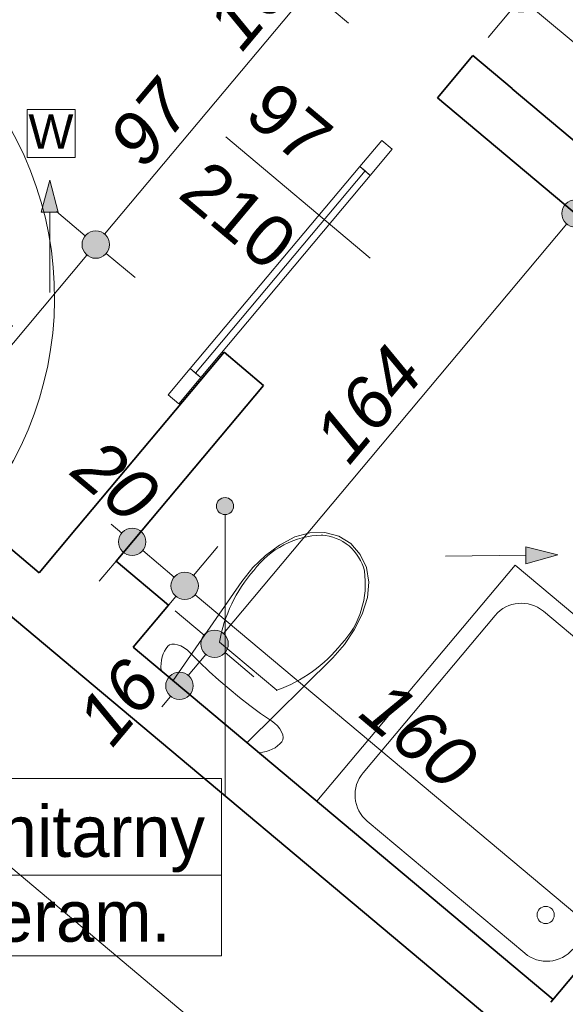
# Model space of a CAD drawing. Header units: millimetres. Extents: x -13944 to 84772, y -78836 to -35317.
# Tile 63 of 85: x 44719 to 46313, y -54922 to -52047. Entities that reach past the tile are written whole.
import ezdxf
from ezdxf.enums import TextEntityAlignment as Align

# ---------------------------------------------------------------- set-up
doc = ezdxf.new("R2010")
doc.units = ezdxf.units.MM
doc.header["$MEASUREMENT"] = 0
for name, color, linetype in [('_podkład', 7, 'Continuous'), ('Elementy modelu - Strefy', 7, 'Continuous'), ('Wymiarowanie - Ogólne', 7, 'Continuous')]:
    doc.layers.add(name, color=color, linetype=linetype)
for name, color, linetype, lineweight in [('_podkład_Nr_pióra__1', 7, 'Continuous', 0), ('Drzwi ArchiCAD_Nr_pióra__1', 7, 'Continuous', 0), ('Instalacje - Went_Klim_Nr_pióra__42', 150, 'Continuous', 13), ('Konstrukcja - Ściany zew_Nr_pióra__6', 7, 'Continuous', 35), ('Metryczki pomieszczeń ArchiCADa_Nr_pióra__1', 7, 'Continuous', 0), ('Wnetrze - Sanitariaty_Nr_pióra__22', 8, 'Continuous', 13), ('Wymiarowanie - Ogólne_Nr_pióra__82', 114, 'Continuous', 13), ('Znaczniki drzwi ArchiCADa_Nr_pióra__1', 7, 'Continuous', 0), ('Znaczniki drzwi ArchiCADa_Nr_pióra__7', 7, 'Continuous', 70)]:
    doc.layers.add(name, color=color, linetype=linetype, lineweight=lineweight)
doc.layers.add('Wnętrze - Umeblowanie_Nr_pióra__234', color=7, linetype='Continuous', lineweight=0, true_color=0x9f9f9f)
doc.styles.add('GENERATED_STYLE_1', font='txt')
doc.styles.add('GENERATED_STYLE_2', font='txt')
doc.styles.add('GENERATED_STYLE_3', font='txt')
doc.dimstyles.new('GENERATED_STYLE__1', dxfattribs={"dimtxt": 150, "dimasz": 152, "dimexe": 0.18, "dimexo": 0, "dimgap": 0.09, "dimtad": 1, "dimlfac": 0.1, "dimzin": 0, "dimdsep": 46, "dimtxsty": 'GENERATED_STYLE_3', "dimblk": 'ARROWHEAD_11', "dimblk1": 'ARROWHEAD_11', "dimblk2": 'ARROWHEAD_11', "dimcen": 0.09, "dimclrd": 114, "dimclre": 114, "dimclrt": 114, "dimazin": 0, "dimtfac": 1, "dimtdec": 4, "dimtmove": 0, "dimatfit": 3, "dimfxl": 1, "dimtolj": 1, "dimtzin": 0, "dimarcsym": 0})

# ---------------------------------------------------------------- blocks, each defined once
blk = doc.blocks.new('Węz. sanitarny_2_29_30', base_point=(43885, -54545.2))
at = {"layer": 'Metryczki pomieszczeń ArchiCADa_Nr_pióra__1', "linetype": 'Continuous'}
for p, q in [((43150.9, -54262.3), (45309.1, -54262.3)), ((43150.9, -54780.9), (43150.9, -54262.3)), ((43885, -54262.3), (43885, -54780.9)), ((45309.1, -54262.3), (45309.1, -54780.9)), ((43187.6, -54288.3), (43848.3, -54288.3)), ((43187.6, -54514.6), (43187.6, -54288.3)), ((43848.3, -54288.3), (43848.3, -54514.6)), ((43848.3, -54514.6), (43187.6, -54514.6)), ((43150.9, -54545.2), (45309.1, -54545.2)), ((45309.1, -54780.9), (43150.9, -54780.9))]:
    blk.add_line(p, q, dxfattribs=at)
at = {"layer": 'Metryczki pomieszczeń ArchiCADa_Nr_pióra__1'}
for tag, height, style, p in [('ROOM_NUMBER', 180, 'GENERATED_STYLE_2', (43517.9, -54390.3)), ('ROOM_NAME', 150, 'GENERATED_STYLE_1', (44597, -54416.8)), ('ROOM_CALC_AREA', 150, 'GENERATED_STYLE_1', (43517.9, -54657.2)), ('floor_f', 150, 'GENERATED_STYLE_1', (44597, -54664.3))]:
    blk.add_attdef(tag, text='', height=height, dxfattribs=dict(at, style=style)).set_placement(p, align=Align.MIDDLE_CENTER)
blk = doc.blocks.new('*D101')
at = {"layer": 'Wymiarowanie - Ogólne_Nr_pióra__82', "linetype": 'Continuous'}
for points in [[(39276.8, -39330.7), (39273.8, -39315.4), (39265.1, -39302.4), (39252.1, -39293.7), (39236.8, -39290.7), (39221.5, -39293.7), (39208.5, -39302.4), (39199.9, -39315.4), (39196.8, -39330.7), (39199.9, -39346), (39208.5, -39359), (39221.5, -39367.6), (39236.8, -39370.7), (39252.1, -39367.6), (39265.1, -39359), (39273.8, -39346)], [(61589.9, -58047.1), (61586.9, -58031.8), (61578.2, -58018.8), (61565.2, -58010.1), (61549.9, -58007.1), (61534.6, -58010.1), (61521.6, -58018.8), (61513, -58031.8), (61509.9, -58047.1), (61513, -58062.4), (61521.6, -58075.4), (61534.6, -58084), (61549.9, -58087.1), (61565.2, -58084), (61578.2, -58075.4), (61586.9, -58062.4)]]:
    blk.add_hatch(color=256, dxfattribs=at).paths.add_polyline_path(points)
for p, q in [((39262.5, -39300), (39333.2, -39215.7)), ((39175.5, -39279.3), (39206.2, -39305)), ((39140.4, -39445.6), (39211.1, -39361.3)), ((39267.5, -39356.4), (61519.3, -58021.4)), ((61575.6, -58016.4), (61646.3, -57932.2)), ((61453.5, -58162), (61524.2, -58077.7)), ((61580.6, -58072.8), (61611.2, -58098.5))]:
    blk.add_line(p, q, dxfattribs=at)
for centre in [(39236.8, -39330.7), (61549.9, -58047.1)]:
    blk.add_circle(centre, 40, dxfattribs=at)
at = {"layer": 'Wymiarowanie - Ogólne_Nr_pióra__82', "insert": (50150.5, -48446), "char_height": 150, "attachment_point": 7, "rotation": 320.0098, "style": 'GENERATED_STYLE_3'}
blk.add_mtext('\\A1;{\\fArial|b0|i1|c238|p38;2 912,5}', dxfattribs=at)
blk = doc.blocks.new('ARROWHEAD_11')
at = {"color": 0, "linetype": 'Continuous', "lineweight": 0}
blk.add_line((0, 0), (-1, 0), dxfattribs=at)
at = {"color": 0, "linetype": 'Continuous', "lineweight": 0, "const_width": 0.25, "flags": 128}
blk.add_lwpolyline([(-0.125, 0, 1), (0.125, 0, 1)], format="xyb", close=True, dxfattribs=at)
blk = doc.blocks.new('*D152')
at = {"layer": 'Wymiarowanie - Ogólne_Nr_pióra__82', "linetype": 'Continuous'}
for points in [[(44190.1, -54066.5), (44187.1, -54051.2), (44178.4, -54038.2), (44165.4, -54029.5), (44150.1, -54026.5), (44134.8, -54029.5), (44121.8, -54038.2), (44113.2, -54051.2), (44110.1, -54066.5), (44113.2, -54081.8), (44121.8, -54094.8), (44134.8, -54103.4), (44150.1, -54106.5), (44165.4, -54103.4), (44178.4, -54094.8), (44187.1, -54081.8)], [(47645.5, -56964.9), (47642.4, -56949.6), (47633.8, -56936.6), (47620.8, -56927.9), (47605.5, -56924.9), (47590.2, -56927.9), (47577.2, -56936.6), (47568.5, -56949.6), (47565.5, -56964.9), (47568.5, -56980.2), (47577.2, -56993.2), (47590.2, -57001.8), (47605.5, -57004.9), (47620.8, -57001.8), (47633.8, -56993.2), (47642.4, -56980.2)]]:
    blk.add_hatch(color=256, dxfattribs=at).paths.add_polyline_path(points)
for p, q in [((44175.8, -54035.8), (44246.5, -53951.6)), ((44053.7, -54181.4), (44124.4, -54097.1)), ((44180.8, -54092.2), (47574.8, -56939.2))]:
    blk.add_line(p, q, dxfattribs=at)
for centre in [(44150.1, -54066.5), (47605.5, -56964.9)]:
    blk.add_circle(centre, 40, dxfattribs=at)
at = {"layer": 'Wymiarowanie - Ogólne_Nr_pióra__82', "insert": (45766.3, -55383), "char_height": 150, "attachment_point": 7, "rotation": 320.0098, "style": 'GENERATED_STYLE_3'}
blk.add_mtext('\\A1;{\\fArial|b0|i1|c238|p38;451}', dxfattribs=at)
blk = doc.blocks.new('*D175')
at = {"layer": 'Wymiarowanie - Ogólne_Nr_pióra__82', "linetype": 'Continuous'}
for points in [[(42876.9, -54029.4), (42873.8, -54014.1), (42865.1, -54001.1), (42852.2, -53992.4), (42836.9, -53989.4), (42821.6, -53992.4), (42808.6, -54001.1), (42799.9, -54014.1), (42796.9, -54029.4), (42799.9, -54044.7), (42808.6, -54057.7), (42821.6, -54066.3), (42836.9, -54069.4), (42852.2, -54066.3), (42865.1, -54057.7), (42873.8, -54044.7)], [(45221.3, -55995.9), (45218.3, -55980.6), (45209.6, -55967.6), (45196.6, -55958.9), (45181.3, -55955.9), (45166, -55958.9), (45153, -55967.6), (45144.3, -55980.6), (45141.3, -55995.9), (45144.3, -56011.2), (45153, -56024.2), (45166, -56032.9), (45181.3, -56035.9), (45196.6, -56032.9), (45209.6, -56024.2), (45218.3, -56011.2)]]:
    blk.add_hatch(color=256, dxfattribs=at).paths.add_polyline_path(points)
for p, q in [((42867.5, -54055.1), (45150.7, -55970.2)), ((45207, -55965.3), (45277.7, -55881))]:
    blk.add_line(p, q, dxfattribs=at)
for centre in [(42836.9, -54029.4), (45181.3, -55995.9)]:
    blk.add_circle(centre, 40, dxfattribs=at)
at = {"layer": 'Wymiarowanie - Ogólne_Nr_pióra__82', "insert": (43897.5, -54879.9), "char_height": 150, "attachment_point": 7, "rotation": 320.0098, "style": 'GENERATED_STYLE_3'}
blk.add_mtext('\\A1;{\\fArial|b0|i1|c238|p38;306}', dxfattribs=at)
blk = doc.blocks.new('*D472')
at = {"layer": 'Wymiarowanie - Ogólne_Nr_pióra__82', "linetype": 'Continuous'}
for points in [[(45173.7, -51104.5), (45170.6, -51089.2), (45161.9, -51076.2), (45149, -51067.5), (45133.7, -51064.5), (45118.3, -51067.5), (45105.4, -51076.2), (45096.7, -51089.2), (45093.7, -51104.5), (45096.7, -51119.8), (45105.4, -51132.8), (45118.3, -51141.4), (45133.7, -51144.5), (45149, -51141.4), (45161.9, -51132.8), (45170.6, -51119.8)], [(46223.3, -51985), (46220.3, -51969.7), (46211.6, -51956.7), (46198.6, -51948), (46183.3, -51945), (46168, -51948), (46155, -51956.7), (46146.4, -51969.7), (46143.3, -51985), (46146.4, -52000.3), (46155, -52013.2), (46168, -52021.9), (46183.3, -52025), (46198.6, -52021.9), (46211.6, -52013.2), (46220.3, -52000.3)]]:
    blk.add_hatch(color=256, dxfattribs=at).paths.add_polyline_path(points)
for p, q in [((45159.4, -51073.8), (45230.1, -50989.6)), ((45037.3, -51219.4), (45107.9, -51135.1)), ((45164.3, -51130.2), (46152.7, -51959.3)), ((46209, -51954.3), (46279.7, -51870)), ((46086.9, -52099.9), (46157.6, -52015.6))]:
    blk.add_line(p, q, dxfattribs=at)
for centre in [(45133.7, -51104.5), (46183.3, -51985)]:
    blk.add_circle(centre, 40, dxfattribs=at)
at = {"layer": 'Wymiarowanie - Ogólne_Nr_pióra__82', "insert": (45547, -51412), "char_height": 150, "attachment_point": 7, "rotation": 320.0098, "style": 'GENERATED_STYLE_3'}
blk.add_mtext('\\A1;{\\fArial|b0|i1|c238|p38;137}', dxfattribs=at)
blk = doc.blocks.new('*D473')
at = {"layer": 'Wymiarowanie - Ogólne_Nr_pióra__82', "linetype": 'Continuous'}
for points in [[(46223.3, -51985), (46220.3, -51969.7), (46211.6, -51956.7), (46198.6, -51948), (46183.3, -51945), (46168, -51948), (46155, -51956.7), (46146.4, -51969.7), (46143.3, -51985), (46146.4, -52000.3), (46155, -52013.2), (46168, -52021.9), (46183.3, -52025), (46198.6, -52021.9), (46211.6, -52013.2), (46220.3, -52000.3)], [(47717.3, -53238.1), (47714.3, -53222.8), (47705.6, -53209.9), (47692.6, -53201.2), (47677.3, -53198.1), (47662, -53201.2), (47649, -53209.9), (47640.4, -53222.8), (47637.3, -53238.1), (47640.4, -53253.5), (47649, -53266.4), (47662, -53275.1), (47677.3, -53278.1), (47692.6, -53275.1), (47705.6, -53266.4), (47714.3, -53253.5)]]:
    blk.add_hatch(color=256, dxfattribs=at).paths.add_polyline_path(points)
for p, q in [((46086.9, -52099.9), (46157.6, -52015.6)), ((46214, -52010.7), (47646.7, -53212.4)), ((47703, -53207.5), (47773.7, -53123.2)), ((47580.9, -53353.1), (47651.6, -53268.8))]:
    blk.add_line(p, q, dxfattribs=at)
blk.add_circle((47677.3, -53238.1), 40, dxfattribs=at)
at = {"layer": 'Wymiarowanie - Ogólne_Nr_pióra__82', "char_height": 150, "attachment_point": 7, "rotation": 320.0098, "style": 'GENERATED_STYLE_3'}
for s, insert in [('\\A1;{\\fArial|b0|i1|c238|p38;195}', (46731.6, -52405.7)), ('\\A1;{\\fArial|b0|i1|c238|p38;12}', (47491.5, -53043.1))]:
    blk.add_mtext(s, dxfattribs=dict(at, insert=insert))
blk = doc.blocks.new('*D483')
at = {"layer": 'Wymiarowanie - Ogólne_Nr_pióra__82', "linetype": 'Continuous'}
for points in [[(44981.4, -52704.1), (44978.4, -52688.8), (44969.7, -52675.8), (44956.7, -52667.1), (44941.4, -52664.1), (44926.1, -52667.1), (44913.1, -52675.8), (44904.5, -52688.8), (44901.4, -52704.1), (44904.5, -52719.4), (44913.1, -52732.4), (44926.1, -52741.1), (44941.4, -52744.1), (44956.7, -52741.1), (44969.7, -52732.4), (44978.4, -52719.4)], [(44441.6, -53347.7), (44438.5, -53332.4), (44429.9, -53319.4), (44416.9, -53310.7), (44401.6, -53307.7), (44386.3, -53310.7), (44373.3, -53319.4), (44364.6, -53332.4), (44361.6, -53347.7), (44364.6, -53363), (44373.3, -53376), (44386.3, -53384.6), (44401.6, -53387.7), (44416.9, -53384.6), (44429.9, -53376), (44438.5, -53363)]]:
    blk.add_hatch(color=256, dxfattribs=at).paths.add_polyline_path(points)
for p, q in [((44910.8, -52678.4), (44826.5, -52607.7)), ((44427.3, -53317), (44915.7, -52734.8)), ((45056.3, -52800.5), (44972.1, -52729.8)), ((44370.9, -53322), (44286.7, -53251.3)), ((44350.2, -53409), (44375.9, -53378.3)), ((44516.5, -53444.1), (44432.2, -53373.4))]:
    blk.add_line(p, q, dxfattribs=at)
for centre in [(44941.4, -52704.1), (44401.6, -53347.7)]:
    blk.add_circle(centre, 40, dxfattribs=at)
at = {"layer": 'Wymiarowanie - Ogólne_Nr_pióra__82', "insert": (44575.4, -53093.8), "char_height": 150, "attachment_point": 7, "rotation": 50.0098, "style": 'GENERATED_STYLE_3'}
blk.add_mtext('\\A1;{\\fArial|b0|i1|c238|p38;84}', dxfattribs=at)
blk = doc.blocks.new('*D484')
at = {"layer": 'Wymiarowanie - Ogólne_Nr_pióra__82', "linetype": 'Continuous'}
for points in [[(45604.8, -51961), (45601.7, -51945.6), (45593.1, -51932.7), (45580.1, -51924), (45564.8, -51921), (45549.5, -51924), (45536.5, -51932.7), (45527.8, -51945.6), (45524.8, -51961), (45527.8, -51976.3), (45536.5, -51989.2), (45549.5, -51997.9), (45564.8, -52001), (45580.1, -51997.9), (45593.1, -51989.2), (45601.7, -51976.3)], [(44981.4, -52704.1), (44978.4, -52688.8), (44969.7, -52675.8), (44956.7, -52667.1), (44941.4, -52664.1), (44926.1, -52667.1), (44913.1, -52675.8), (44904.5, -52688.8), (44901.4, -52704.1), (44904.5, -52719.4), (44913.1, -52732.4), (44926.1, -52741.1), (44941.4, -52744.1), (44956.7, -52741.1), (44969.7, -52732.4), (44978.4, -52719.4)]]:
    blk.add_hatch(color=256, dxfattribs=at).paths.add_polyline_path(points)
for p, q in [((45534.1, -51935.2), (45449.8, -51864.6)), ((44967.1, -52673.5), (45539.1, -51991.6)), ((45679.7, -52057.4), (45595.4, -51986.7)), ((45056.3, -52800.5), (44972.1, -52729.8))]:
    blk.add_line(p, q, dxfattribs=at)
blk.add_circle((45564.8, -51961), 40, dxfattribs=at)
at = {"layer": 'Wymiarowanie - Ogólne_Nr_pióra__82', "char_height": 150, "attachment_point": 7, "rotation": 50.0098, "style": 'GENERATED_STYLE_3'}
for s, insert in [('\\A1;{\\fArial|b0|i1|c238|p38;16}', (45369.8, -52146.7)), ('\\A1;{\\fArial|b0|i1|c238|p38;97}', (45083.8, -52487.7))]:
    blk.add_mtext(s, dxfattribs=dict(at, insert=insert))
blk = doc.blocks.new('*D485')
at = {"layer": 'Wymiarowanie - Ogólne_Nr_pióra__82', "linetype": 'Continuous'}
for points in [[(45708, -51837.9), (45705, -51822.6), (45696.3, -51809.6), (45683.3, -51800.9), (45668, -51797.9), (45652.7, -51800.9), (45639.7, -51809.6), (45631.1, -51822.6), (45628, -51837.9), (45631.1, -51853.2), (45639.7, -51866.2), (45652.7, -51874.8), (45668, -51877.9), (45683.3, -51874.8), (45696.3, -51866.2), (45705, -51853.2)], [(45604.8, -51961), (45601.7, -51945.6), (45593.1, -51932.7), (45580.1, -51924), (45564.8, -51921), (45549.5, -51924), (45536.5, -51932.7), (45527.8, -51945.6), (45524.8, -51961), (45527.8, -51976.3), (45536.5, -51989.2), (45549.5, -51997.9), (45564.8, -52001), (45580.1, -51997.9), (45593.1, -51989.2), (45601.7, -51976.3)]]:
    blk.add_hatch(color=256, dxfattribs=at).paths.add_polyline_path(points)
for p, q in [((45637.4, -51812.2), (45553.1, -51741.5)), ((45590.5, -51930.3), (45642.3, -51868.5)), ((45782.9, -51934.3), (45698.7, -51863.6))]:
    blk.add_line(p, q, dxfattribs=at)
blk.add_circle((45668, -51837.9), 40, dxfattribs=at)
blk = doc.blocks.new('*D486')
at = {"layer": 'Wymiarowanie - Ogólne_Nr_pióra__82', "linetype": 'Continuous'}
for points in [[(47622.7, -49555.2), (47619.7, -49539.9), (47611, -49526.9), (47598.1, -49518.2), (47582.7, -49515.2), (47567.4, -49518.2), (47554.5, -49526.9), (47545.8, -49539.9), (47542.7, -49555.2), (47545.8, -49570.5), (47554.5, -49583.5), (47567.4, -49592.1), (47582.7, -49595.2), (47598.1, -49592.1), (47611, -49583.5), (47619.7, -49570.5)], [(45708, -51837.9), (45705, -51822.6), (45696.3, -51809.6), (45683.3, -51800.9), (45668, -51797.9), (45652.7, -51800.9), (45639.7, -51809.6), (45631.1, -51822.6), (45628, -51837.9), (45631.1, -51853.2), (45639.7, -51866.2), (45652.7, -51874.8), (45668, -51877.9), (45683.3, -51874.8), (45696.3, -51866.2), (45705, -51853.2)]]:
    blk.add_hatch(color=256, dxfattribs=at).paths.add_polyline_path(points)
for p, q in [((47552.1, -49529.5), (47467.8, -49458.8)), ((47608.4, -49524.5), (47634.2, -49493.9)), ((47697.7, -49651.6), (47613.4, -49580.9)), ((45693.7, -51807.2), (47557, -49585.8))]:
    blk.add_line(p, q, dxfattribs=at)
blk.add_circle((47582.7, -49555.2), 40, dxfattribs=at)
at = {"layer": 'Wymiarowanie - Ogólne_Nr_pióra__82', "insert": (46492.7, -50808.1), "char_height": 150, "attachment_point": 7, "rotation": 50.0098, "style": 'GENERATED_STYLE_3'}
blk.add_mtext('\\A1;{\\fArial|b0|i1|c238|p38;298}', dxfattribs=at)
blk = doc.blocks.new('*D487')
at = {"layer": 'Wymiarowanie - Ogólne_Nr_pióra__82', "linetype": 'Continuous'}
for points in [[(45087.9, -53571.9), (45084.9, -53556.6), (45076.2, -53543.7), (45063.2, -53535), (45047.9, -53531.9), (45032.6, -53535), (45019.6, -53543.7), (45011, -53556.6), (45007.9, -53571.9), (45011, -53587.3), (45019.6, -53600.2), (45032.6, -53608.9), (45047.9, -53611.9), (45063.2, -53608.9), (45076.2, -53600.2), (45084.9, -53587.3)], [(45241.2, -53700.5), (45238.1, -53685.2), (45229.4, -53672.2), (45216.5, -53663.5), (45201.2, -53660.5), (45185.9, -53663.5), (45172.9, -53672.2), (45164.2, -53685.2), (45161.2, -53700.5), (45164.2, -53715.8), (45172.9, -53728.8), (45185.9, -53737.4), (45201.2, -53740.5), (45216.5, -53737.4), (45229.4, -53728.8), (45238.1, -53715.8)]]:
    blk.add_hatch(color=256, dxfattribs=at).paths.add_polyline_path(points)
for p, q in [((45073.6, -53541.3), (45144.3, -53457)), ((44986.6, -53520.5), (45017.3, -53546.2)), ((44951.5, -53686.9), (45022.2, -53602.6)), ((45078.6, -53597.6), (45170.5, -53674.8)), ((45226.9, -53669.8), (45297.6, -53585.6)), ((45104.8, -53815.4), (45175.5, -53731.1))]:
    blk.add_line(p, q, dxfattribs=at)
for centre in [(45047.9, -53571.9), (45201.2, -53700.5)]:
    blk.add_circle(centre, 40, dxfattribs=at)
at = {"layer": 'Wymiarowanie - Ogólne_Nr_pióra__82', "insert": (44862.1, -53376.9), "char_height": 150, "attachment_point": 7, "rotation": 320.0098, "style": 'GENERATED_STYLE_3'}
blk.add_mtext('\\A1;{\\fArial|b0|i1|c238|p38;20}', dxfattribs=at)
blk = doc.blocks.new('*D488')
at = {"layer": 'Wymiarowanie - Ogólne_Nr_pióra__82', "linetype": 'Continuous'}
for points in [[(45241.2, -53700.5), (45238.1, -53685.2), (45229.4, -53672.2), (45216.5, -53663.5), (45201.2, -53660.5), (45185.9, -53663.5), (45172.9, -53672.2), (45164.2, -53685.2), (45161.2, -53700.5), (45164.2, -53715.8), (45172.9, -53728.8), (45185.9, -53737.4), (45201.2, -53740.5), (45216.5, -53737.4), (45229.4, -53728.8), (45238.1, -53715.8)], [(46467, -54728.7), (46464, -54713.4), (46455.3, -54700.4), (46442.3, -54691.8), (46427, -54688.7), (46411.7, -54691.8), (46398.7, -54700.4), (46390.1, -54713.4), (46387, -54728.7), (46390.1, -54744), (46398.7, -54757), (46411.7, -54765.7), (46427, -54768.7), (46442.3, -54765.7), (46455.3, -54757), (46464, -54744)]]:
    blk.add_hatch(color=256, dxfattribs=at).paths.add_polyline_path(points)
for p, q in [((45231.8, -53726.2), (46396.4, -54703)), ((46452.7, -54698.1), (46523.4, -54613.8)), ((46330.6, -54843.6), (46401.3, -54759.4)), ((46457.7, -54754.4), (46488.3, -54780.1))]:
    blk.add_line(p, q, dxfattribs=at)
blk.add_circle((46427, -54728.7), 40, dxfattribs=at)
at = {"layer": 'Wymiarowanie - Ogólne_Nr_pióra__82', "insert": (45702.6, -54081.9), "char_height": 150, "attachment_point": 7, "rotation": 320.0098, "style": 'GENERATED_STYLE_3'}
blk.add_mtext('\\A1;{\\fArial|b0|i1|c238|p38;160}', dxfattribs=at)
blk = doc.blocks.new('*D489')
at = {"layer": 'Wymiarowanie - Ogólne_Nr_pióra__82', "linetype": 'Continuous'}
for points in [[(45328.5, -53869.7), (45325.4, -53854.4), (45316.8, -53841.4), (45303.8, -53832.8), (45288.5, -53829.7), (45273.2, -53832.8), (45260.2, -53841.4), (45251.5, -53854.4), (45248.5, -53869.7), (45251.5, -53885), (45260.2, -53898), (45273.2, -53906.7), (45288.5, -53909.7), (45303.8, -53906.7), (45316.8, -53898), (45325.4, -53885)], [(45225.7, -53992.3), (45222.6, -53977), (45213.9, -53964), (45201, -53955.4), (45185.7, -53952.3), (45170.4, -53955.4), (45157.4, -53964), (45148.7, -53977), (45145.7, -53992.3), (45148.7, -54007.6), (45157.4, -54020.6), (45170.4, -54029.3), (45185.7, -54032.3), (45201, -54029.3), (45213.9, -54020.6), (45222.6, -54007.6)]]:
    blk.add_hatch(color=256, dxfattribs=at).paths.add_polyline_path(points)
for p, q in [((45257.8, -53844), (45173.6, -53773.3)), ((45155, -53966.6), (45070.7, -53895.9)), ((45403.4, -53966.1), (45319.1, -53895.4)), ((45211.4, -53961.7), (45262.8, -53900.4)), ((45134.2, -54053.6), (45160, -54023)), ((45300.6, -54088.7), (45216.3, -54018))]:
    blk.add_line(p, q, dxfattribs=at)
for centre in [(45288.5, -53869.7), (45185.7, -53992.3)]:
    blk.add_circle(centre, 40, dxfattribs=at)
at = {"layer": 'Wymiarowanie - Ogólne_Nr_pióra__82', "insert": (44990.7, -54178.1), "char_height": 150, "attachment_point": 7, "rotation": 50.0098, "style": 'GENERATED_STYLE_3'}
blk.add_mtext('\\A1;{\\fArial|b0|i1|c238|p38;16}', dxfattribs=at)
blk = doc.blocks.new('*D490')
at = {"layer": 'Wymiarowanie - Ogólne_Nr_pióra__82', "linetype": 'Continuous'}
for points in [[(46382.4, -52613.3), (46379.4, -52597.9), (46370.7, -52585), (46357.7, -52576.3), (46342.4, -52573.3), (46327.1, -52576.3), (46314.1, -52585), (46305.5, -52597.9), (46302.4, -52613.3), (46305.5, -52628.6), (46314.1, -52641.5), (46327.1, -52650.2), (46342.4, -52653.3), (46357.7, -52650.2), (46370.7, -52641.5), (46379.4, -52628.6)], [(45328.5, -53869.7), (45325.4, -53854.4), (45316.8, -53841.4), (45303.8, -53832.8), (45288.5, -53829.7), (45273.2, -53832.8), (45260.2, -53841.4), (45251.5, -53854.4), (45248.5, -53869.7), (45251.5, -53885), (45260.2, -53898), (45273.2, -53906.7), (45288.5, -53909.7), (45303.8, -53906.7), (45316.8, -53898), (45325.4, -53885)]]:
    blk.add_hatch(color=256, dxfattribs=at).paths.add_polyline_path(points)
for p, q in [((46311.8, -52587.6), (46227.5, -52516.9)), ((46368.1, -52582.6), (46393.8, -52552)), ((45314.2, -53839.1), (46316.7, -52643.9)), ((46457.4, -52709.7), (46373.1, -52639)), ((45403.4, -53966.1), (45319.1, -53895.4))]:
    blk.add_line(p, q, dxfattribs=at)
blk.add_circle((46342.4, -52613.3), 40, dxfattribs=at)
at = {"layer": 'Wymiarowanie - Ogólne_Nr_pióra__82', "insert": (45682.7, -53353), "char_height": 150, "attachment_point": 7, "rotation": 50.0098, "style": 'GENERATED_STYLE_3'}
blk.add_mtext('\\A1;{\\fArial|b0|i1|c238|p38;164}', dxfattribs=at)

msp = doc.modelspace()

# ---------------------------------------------------------------- hatches: boundary and pattern name
at = {"layer": '_podkład', "linetype": 'Continuous', "lineweight": 0, "true_color": 0x000000}
msp.add_hatch(color=18, dxfattribs=at).paths.add_polyline_path([(45343.925, -53467.52), (45342.022, -53457.953), (45336.603, -53449.842), (45328.492, -53444.423), (45318.925, -53442.52), (45309.358, -53444.423), (45301.247, -53449.842), (45295.828, -53457.953), (45293.925, -53467.52), (45295.828, -53477.087), (45301.247, -53485.198), (45309.358, -53490.617), (45318.925, -53492.52), (45328.492, -53490.617), (45336.603, -53485.198), (45342.022, -53477.087)])
at = {"layer": 'Instalacje - Went_Klim_Nr_pióra__42', "linetype": 'Continuous'}
for points in [[(44806.927, -52516.316), (44781.927, -52609.617), (44831.927, -52609.617)], [(46290.469, -53610.16), (46196.925, -53586.085), (46197.42, -53636.082)]]:
    msp.add_hatch(color=256, dxfattribs=at).paths.add_polyline_path(points)

# ---------------------------------------------------------------- linework, layer by layer
at = {"layer": '_podkład_Nr_pióra__1', "linetype": 'Continuous'}
msp.add_line((45318.925, -54312.937), (45318.925, -53492.52), dxfattribs=at)
msp.add_circle((45318.925, -53467.52), 25, dxfattribs=at)
at = {"layer": 'Drzwi ArchiCAD_Nr_pióra__1', "linetype": 'Continuous'}
for p, q in [((45776.67, -52399.739), (45712.404, -52476.354)), ((45807.316, -52425.445), (45776.67, -52399.739)), ((45743.05, -52502.06), (45807.316, -52425.445)), ((45712.404, -52476.354), (45217.573, -53066.276)), ((45727.727, -52489.207), (45712.404, -52476.354)), ((45712.404, -52476.354), (45743.05, -52502.06)), ((45232.896, -53079.129), (45727.727, -52489.207)), ((45727.727, -52489.207), (45232.896, -53079.129)), ((45727.727, -52489.207), (45232.896, -53079.129)), ((45248.219, -53091.982), (45743.05, -52502.06)), ((45743.05, -52502.06), (45727.727, -52489.207)), ((45217.573, -53066.276), (45153.307, -53142.891)), ((45183.953, -53168.598), (45248.219, -53091.982)), ((45217.573, -53066.276), (45232.896, -53079.129)), ((45248.219, -53091.982), (45217.573, -53066.276)), ((45232.896, -53079.129), (45248.219, -53091.982)), ((45153.307, -53142.891), (45183.953, -53168.598))]:
    msp.add_line(p, q, dxfattribs=at)
msp.add_arc((43817.222, -52857.513), 1004, 320.009795, 50.009795, dxfattribs=at)
at = {"layer": 'Instalacje - Went_Klim_Nr_pióra__42', "linetype": 'Continuous'}
for p, q in [((44741.555, -52309.349), (44881.555, -52309.349)), ((44741.555, -52449.349), (44741.555, -52309.349)), ((44881.555, -52309.349), (44881.555, -52449.349)), ((44881.555, -52449.349), (44741.555, -52449.349)), ((44806.927, -52516.316), (44781.927, -52609.617)), ((44806.927, -52516.316), (44831.927, -52609.617)), ((44831.927, -52609.617), (44781.927, -52609.617)), ((44806.927, -52844.008), (44806.927, -52609.617)), ((46290.469, -53610.16), (46196.925, -53586.085)), ((46197.42, -53636.082), (46196.925, -53586.085)), ((45962.793, -53613.403), (46197.173, -53611.084)), ((46290.469, -53610.16), (46197.42, -53636.082))]:
    msp.add_line(p, q, dxfattribs=at)
at = {"layer": 'Konstrukcja - Ściany zew_Nr_pióra__6', "linetype": 'Continuous'}
for p, q in [((45939.678, -52275.427), (46054.601, -52371.826)), ((45316.315, -53018.58), (45431.238, -53114.979))]:
    msp.add_line(p, q, dxfattribs=at)
at = {"layer": 'Konstrukcja - Ściany zew_Nr_pióra__6', "linetype": 'Continuous', "flags": 128}
for points in [[(46042.924, -52152.341), (45939.678, -52275.427)], [(46157.847, -52248.74), (46042.924, -52152.341)], [(46157.426, -52249.241), (46157.847, -52248.74)], [(47536.504, -53406.023), (46157.426, -52249.241)], [(46054.601, -52371.826), (47433.679, -53528.608)], [(45316.315, -53018.58), (44885.735, -53531.903)], [(45000.658, -53628.302), (45431.238, -53114.979)], [(44776.484, -53662.15), (44607.893, -53520.735)], [(44885.735, -53531.903), (44776.484, -53662.15)], [(47427.252, -53536.269), (46270.485, -54915.33)], [(45153.889, -53756.833), (45000.658, -53628.302)], [(44680.085, -53777.073), (46174.086, -55030.253)], [(45051.064, -53879.418), (45153.889, -53756.833)], [(46276.911, -54907.669), (45051.064, -53879.418)], [(46270.485, -54915.33), (46276.911, -54907.669)]]:
    msp.add_lwpolyline(points, dxfattribs=at)
at = {"layer": 'Wnetrze - Sanitariaty_Nr_pióra__22', "linetype": 'Continuous'}
for p, q in [((45523.124, -53557.37), (45566.639, -53545.323)), ((45566.639, -53545.323), (45610.283, -53544.709)), ((45610.283, -53544.709), (45651.175, -53555.569)), ((45478.386, -53581.108), (45523.124, -53557.37)), ((45651.175, -53555.569), (45686.62, -53577.186)), ((45686.62, -53577.186), (45714.074, -53608.329)), ((45436.911, -53611.25), (45478.386, -53581.108)), ((45681.068, -53583.805), (45681.067, -53583.805)), ((45714.074, -53608.329), (45731.882, -53646.708)), ((45399.709, -53647.062), (45436.911, -53611.25)), ((45367.683, -53687.674), (45399.709, -53647.062)), ((45725.954, -53656.45), (45725.954, -53656.451)), ((45731.882, -53646.708), (45738.871, -53689.793)), ((45167.311, -53976.926), (45367.683, -53687.674)), ((45738.871, -53689.793), (45734.578, -53734.741)), ((45734.578, -53734.741), (45718.986, -53782.926)), ((45718.986, -53782.926), (45696.521, -53829.012)), ((45696.521, -53829.012), (45667.727, -53871.878)), ((45386.526, -53934.947), (45303.06, -53864.935)), ((45138.603, -53898.905), (45142.297, -53890.711)), ((45142.297, -53890.711), (45146.773, -53883.095)), ((45146.773, -53883.095), (45152.016, -53876.083)), ((45152.016, -53876.083), (45156.89, -53872.269)), ((45156.89, -53872.269), (45163.49, -53870.29)), ((45163.49, -53870.29), (45171.496, -53870.242)), ((45171.496, -53870.242), (45180.516, -53872.127)), ((45180.516, -53872.127), (45190.109, -53875.854)), ((45190.109, -53875.854), (45199.808, -53881.241)), ((45199.808, -53881.241), (45209.139, -53888.024)), ((45209.139, -53888.024), (45217.647, -53895.872)), ((45217.647, -53895.872), (45244.691, -53923.203)), ((45667.727, -53871.878), (45633.307, -53910.481)), ((45132.333, -53926.665), (45133.613, -53916.913)), ((45133.613, -53916.913), (45135.705, -53907.649)), ((45135.705, -53907.649), (45138.603, -53898.905)), ((45244.691, -53923.203), (45272.608, -53949.947)), ((45633.307, -53910.481), (45383.328, -54158.123)), ((45131.87, -53936.871), (45132.333, -53926.665)), ((45132.226, -53947.497), (45131.87, -53936.871)), ((45418.412, -54187.553), (45132.226, -53947.497)), ((45272.608, -53949.947), (45301.328, -53976.037)), ((45469.992, -54004.959), (45386.526, -53934.947)), ((45383.328, -54158.123), (45167.311, -53976.926)), ((45301.328, -53976.037), (45330.779, -54001.407)), ((45330.779, -54001.407), (45360.887, -54025.995)), ((45360.887, -54025.995), (45391.576, -54049.738)), ((45391.576, -54049.738), (45422.769, -54072.576)), ((45422.769, -54072.576), (45454.388, -54094.453)), ((45454.388, -54094.453), (45463.597, -54101.465)), ((45463.597, -54101.465), (45471.9, -54109.473)), ((45471.9, -54109.473), (45478.892, -54118.087)), ((45478.892, -54118.087), (45484.231, -54126.886)), ((45484.231, -54126.886), (45487.657, -54135.44)), ((45485.294, -54155.639), (45479.301, -54162.023)), ((45488.201, -54150.176), (45485.294, -54155.639)), ((45487.657, -54135.44), (45489.002, -54143.332)), ((45489.002, -54143.332), (45488.201, -54150.176)), ((45438.908, -54183.823), (45428.938, -54186.054)), ((45448.288, -54180.866), (45438.908, -54183.823)), ((45457.047, -54177.193), (45448.288, -54180.866)), ((45465.153, -54172.818), (45457.047, -54177.193)), ((45472.58, -54167.755), (45465.153, -54172.818)), ((45479.301, -54162.023), (45472.58, -54167.755)), ((45428.938, -54186.054), (45418.412, -54187.553))]:
    msp.add_line(p, q, dxfattribs=at)
for centre, radius, start, end in [((45608.829, -53809.129), 256.976, 91.585296, 143.204947), ((45592.614, -53690.521), 138.565, 50.345381, 86.232598), ((45591.371, -53689.474), 138.562, 13.786983, 49.674201), ((45722.37, -53936.172), 425.383, 138.655864, 170.358029), ((45471.748, -53694.144), 256.976, 316.814642, 8.434293), ((45326.888, -53604.439), 425.383, 289.66156, 321.363725)]:
    msp.add_arc(centre, radius, start, end, dxfattribs=at)
for p in [(45601.72, -53552.242), (45403.111, -53655.26), (45659.062, -53869.954), (45469.992, -54004.959)]:
    msp.add_point(p, dxfattribs=at)
at = {"layer": 'Wnętrze - Umeblowanie_Nr_pióra__234', "linetype": 'Continuous'}
for p, q in [((45587.372, -54329.278), (46165.763, -53639.739)), ((46165.763, -53639.739), (46855.302, -54218.13)), ((46248.554, -53774.445), (46708.246, -54160.039)), ((45722.078, -54246.487), (46107.672, -53786.795)), ((46855.302, -54218.13), (46276.911, -54907.669)), ((46276.911, -54907.669), (45587.372, -54329.278)), ((46194.121, -54772.962), (45734.428, -54387.368))]:
    msp.add_line(p, q, dxfattribs=at)
msp.add_circle((46255.299, -54661.127), 25, dxfattribs=at)
for centre, start, end in [((46184.288, -53851.06), 50.009795, 140.009795), ((45798.694, -54310.753), 140.009795, 230.009795), ((46258.386, -54696.347), 230.009795, 320.009795)]:
    msp.add_arc(centre, 100, start, end, dxfattribs=at)
at = {"layer": 'Znaczniki drzwi ArchiCADa_Nr_pióra__1', "linetype": 'Continuous'}
msp.add_line((45321.535, -52389.941), (45742.92, -52743.402), dxfattribs=at)

# ---------------------------------------------------------------- block references
at = {"layer": 'Elementy modelu - Strefy', "linetype": 'Continuous'}
ref = msp.add_blockref('Węz. sanitarny_2_29_30', (43884.962, -54545.195), dxfattribs=at)
ref.add_attrib('ROOM_NAME', 'Węz. sanitarny', dxfattribs={"layer": 'Metryczki pomieszczeń ArchiCADa_Nr_pióra__1', "color": 7, "height": 150, "style": 'GENERATED_STYLE_1'}).set_placement((44597.043, -54416.792), align=Align.MIDDLE_CENTER)
ref.add_attrib('ROOM_NUMBER', '2/29', dxfattribs={"layer": 'Metryczki pomieszczeń ArchiCADa_Nr_pióra__1', "color": 7, "height": 180, "style": 'GENERATED_STYLE_2'}).set_placement((43517.941, -54390.308), align=Align.MIDDLE_CENTER)
ref.add_attrib('ROOM_CALC_AREA', '3,3 m2', dxfattribs={"layer": 'Metryczki pomieszczeń ArchiCADa_Nr_pióra__1', "color": 7, "height": 150, "style": 'GENERATED_STYLE_1'}).set_placement((43517.941, -54657.247), align=Align.MIDDLE_CENTER)
ref.add_attrib('floor_f', 'płytki ceram.', dxfattribs={"layer": 'Metryczki pomieszczeń ArchiCADa_Nr_pióra__1', "color": 7, "height": 150, "style": 'GENERATED_STYLE_1'}).set_placement((44597.043, -54664.292), align=Align.MIDDLE_CENTER)

# ---------------------------------------------------------------- texts
at = {"layer": 'Instalacje - Went_Klim_Nr_pióra__42', "linetype": 'Continuous', "insert": (44876.469, -52373.634), "char_height": 100, "attachment_point": 6, "style": 'GENERATED_STYLE_1'}
msp.add_mtext('\\A1;{\\fArial|b0|i0|c238|p38;W}', dxfattribs=at)
at = {"layer": 'Znaczniki drzwi ArchiCADa_Nr_pióra__7', "char_height": 150, "attachment_point": 7, "rotation": 320.009795, "style": 'GENERATED_STYLE_1'}
for s, insert in [('\\A1;{\\fArial|b0|i0|c238|p38;97}', (45368.148, -52334.37)), ('\\A1;{\\fArial|b0|i0|c238|p38;210}', (45175.351, -52564.217))]:
    msp.add_mtext(s, dxfattribs=dict(at, insert=insert))

# ---------------------------------------------------------------- dimensions: what is measured, and where the dimension line sits
at = {"layer": 'Wymiarowanie - Ogólne', "color": 114, "linetype": 'Continuous', "lineweight": 13}
for base, p1, p2, angle, text, picture, middle, turn in [((61549.91, -58047.075), (38648.328, -40032.25), (60961.418, -58748.656), 320.009795, '2 912,5', '*D101', (50460.844, -48608.426), 320.009795), ((47582.743, -49555.192), (46042.924, -52152.341), (47991.204, -49897.813), 50.009795, '298', '*D486', (46544.934, -50629.05), 50.009795), ((45668.017, -51837.866), (45939.678, -52275.427), (46042.924, -52152.341), 50.009795, '16', '*D485', (45385.466, -52011.33), 50.009795)]:
    dim = msp.add_linear_dim(base=base, p1=p1, p2=p2, angle=angle, text=text, dimstyle='GENERATED_STYLE__1', dxfattribs=at)
    dim.commit()
    dim.dimension.update_dxf_attribs({"geometry": picture, "text_midpoint": middle, "dimtype": 160, "text_rotation": turn})
for base, p1, p2, angle, picture, middle, turn in [((46183.321, -51984.964), (45044.384, -51210.918), (46019.995, -52179.676), 320.009795, '*D472', (45725.966, -51464.283), 320.009795), ((45564.771, -51960.952), (45316.315, -53018.58), (45939.678, -52275.427), 50.009795, '*D484', (45099.491, -52352.26), 50.009795), ((47677.322, -53238.145), (46019.995, -52179.676), (47513.575, -53433.358), 320.009795, '*D473', (46910.589, -52457.956), 320.009795), ((46342.427, -52613.257), (45153.889, -53756.833), (46275.581, -52557.186), 50.009795, '*D490', (45735.01, -53174.016), 50.009795), ((44941.408, -52704.105), (44776.484, -53662.15), (45316.315, -53018.58), 50.009795, '*D483', (44591.046, -52958.411), 50.009795), ((45201.163, -53700.475), (45000.658, -53628.302), (45153.889, -53756.833), 320.009795, '*D487', (44997.555, -53392.638), 320.009795), ((46427.01, -54728.725), (45153.889, -53756.833), (47427.252, -53536.269), 320.009795, '*D488', (45881.566, -54134.154), 320.009795), ((47605.47, -56964.866), (44511.495, -53635.658), (47966.851, -56534.039), 320.009795, '*D152', (45945.271, -55435.229), 320.009795), ((45288.485, -53869.733), (45051.064, -53879.418), (45153.889, -53756.833), 50.009795, '*D489', (45006.354, -54042.696), 50.009795), ((45181.297, -55995.905), (42539.854, -54383.462), (44884.286, -56349.991), 320.009795, '*D175', (44076.559, -54932.194), 320.009795)]:
    dim = msp.add_linear_dim(base=base, p1=p1, p2=p2, angle=angle, dimstyle='GENERATED_STYLE__1', dxfattribs=at)
    dim.commit()
    dim.dimension.update_dxf_attribs({"geometry": picture, "text_midpoint": middle, "dimtype": 160, "text_rotation": turn})

doc.saveas('drawing.dxf')
